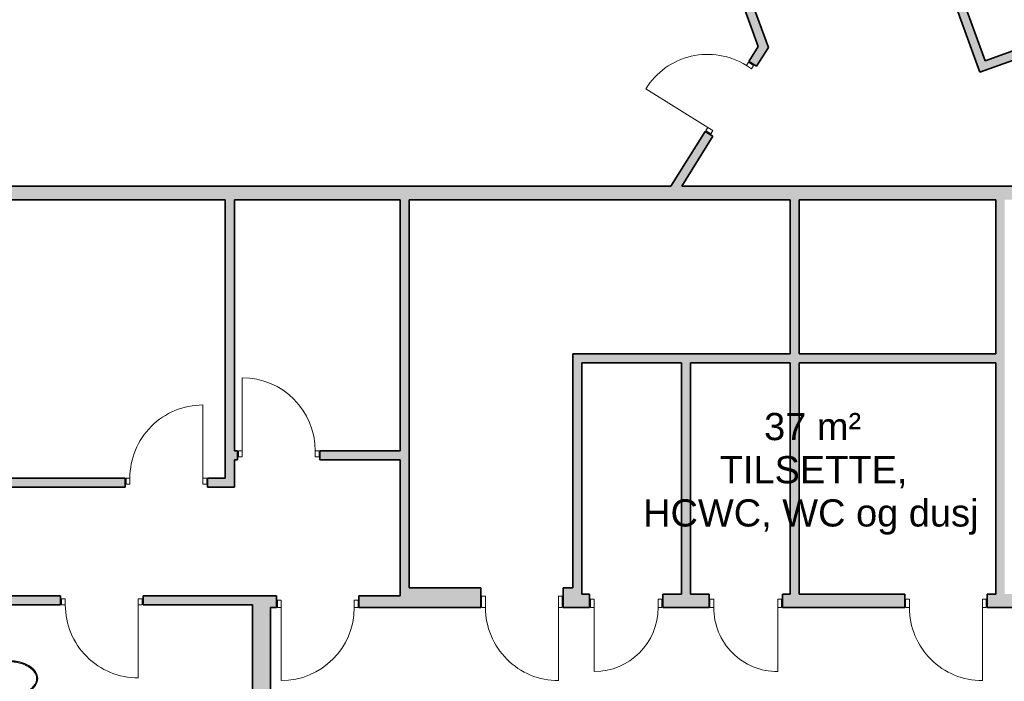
# Model space of a CAD drawing. Header units: millimetres. Extents: x -22273 to 76848, y -40640 to 35706.
# Tile 12 of 21: x 11432 to 22301, y 3287 to 10587. Entities that reach past the tile are written whole.
import ezdxf

# ---------------------------------------------------------------- set-up
doc = ezdxf.new("R2010")
doc.units = ezdxf.units.MM
for name, color, linetype, lineweight in [('A-DOOR', 31, 'Continuous', 9), ('A-WALL', 113, 'Continuous', 9), ('A-WALL-PATT', 111, 'Continuous', 9), ('G-ANNO-TEXT', 231, 'Continuous', 9), ('P-SANR-FIXT', 6, 'Continuous', 9)]:
    doc.layers.add(name, color=color, linetype=linetype, lineweight=lineweight)
doc.styles.add('Arial_3', font='arial.ttf', dxfattribs={"height": 300})

# ---------------------------------------------------------------- blocks, each defined once
blk = doc.blocks.new('Innerdør Slett _Diplomat_ - 9x21-505350-1_0 første etg_hele_anlegget_m_funksjoner_m_rom')
at = {"layer": 'A-DOOR', "color": 55}
for p, q in [((-350, 856), (-350, 50)), ((-392, 50), (-392, -17)), ((-350, 50), (-392, 50)), ((-350, 50), (-350, -17)), ((456, -17), (456, 50)), ((498, 50), (456, 50)), ((498, -17), (498, 50)), ((-392, -17), (-350, -17)), ((456, -17), (498, -17))]:
    blk.add_line(p, q, dxfattribs=at)
blk.add_arc((-350, 50), 806, 360, 90, dxfattribs=at)
blk = doc.blocks.new('Innerdør Slett _Diplomat_ - 9x21-505355-1_0 første etg_hele_anlegget_m_funksjoner_m_rom')
at = {"layer": 'A-DOOR', "color": 55}
for p, q in [((-392, 17), (-350, 17)), ((-392, -65), (-392, 17)), ((-350, -65), (-350, 17)), ((456, 17), (456, -65)), ((456, 17), (498, 17)), ((498, 17), (498, -65)), ((-350, -65), (-392, -65)), ((-350, -871), (-350, -65)), ((498, -65), (456, -65))]:
    blk.add_line(p, q, dxfattribs=at)
blk.add_arc((-350, -65), 806, 270, 0, dxfattribs=at)
blk = doc.blocks.new('Innerdør Slett _Diplomat_ - 9x21-505349-1_0 første etg_hele_anlegget_m_funksjoner_m_rom')
at = {"layer": 'A-DOOR', "color": 55}
for p, q in [((-392, 17), (-350, 17)), ((-392, -50), (-392, 17)), ((-350, -50), (-350, 17)), ((456, 17), (456, -50)), ((456, 17), (498, 17)), ((498, 17), (498, -50)), ((-350, -50), (-392, -50)), ((-350, -856), (-350, -50)), ((498, -50), (456, -50))]:
    blk.add_line(p, q, dxfattribs=at)
blk.add_arc((-350, -50), 806, 270, 0, dxfattribs=at)
blk = doc.blocks.new('Innerdør Slett _Diplomat_ - 8x21-505345-1_0 første etg_hele_anlegget_m_funksjoner_m_rom')
at = {"layer": 'A-DOOR', "color": 55}
for p, q in [((-342, 17), (-300, 17)), ((-342, -75), (-342, 17)), ((-300, -75), (-300, 17)), ((406, 17), (406, -75)), ((406, 17), (448, 17)), ((448, 17), (448, -75)), ((-300, -75), (-342, -75)), ((-300, -781), (-300, -75)), ((448, -75), (406, -75))]:
    blk.add_line(p, q, dxfattribs=at)
blk.add_arc((-300, -75), 706, 270, 0, dxfattribs=at)
blk = doc.blocks.new('Innerdør Slett _Diplomat_ - 8x21-505346-1_0 første etg_hele_anlegget_m_funksjoner_m_rom')
at = {"layer": 'A-DOOR', "color": 55}
for p, q in [((-300, 781), (-300, 75)), ((-342, 75), (-342, -17)), ((-300, 75), (-342, 75)), ((-300, 75), (-300, -17)), ((406, -17), (406, 75)), ((448, 75), (406, 75)), ((448, -17), (448, 75)), ((-342, -17), (-300, -17)), ((406, -17), (448, -17))]:
    blk.add_line(p, q, dxfattribs=at)
blk.add_arc((-300, 75), 706, 360, 90, dxfattribs=at)
blk = doc.blocks.new('Innerdør Slett _Diplomat_ - 9x21-505347-1_0 første etg_hele_anlegget_m_funksjoner_m_rom')
at = {"layer": 'A-DOOR', "color": 55}
for p, q in [((-350, 881), (-350, 75)), ((-392, 75), (-392, -17)), ((-350, 75), (-392, 75)), ((-350, 75), (-350, -17)), ((456, -17), (456, 75)), ((498, 75), (456, 75)), ((498, -17), (498, 75)), ((-392, -17), (-350, -17)), ((456, -17), (498, -17))]:
    blk.add_line(p, q, dxfattribs=at)
blk.add_arc((-350, 75), 806, 360, 90, dxfattribs=at)
blk = doc.blocks.new('Innerdør Slett _Diplomat_ - 9x21-571100-1_0 første etg_hele_anlegget_m_funksjoner_m_rom')
at = {"layer": 'A-DOOR', "color": 55}
for p, q in [((-350, 916), (-350, 110)), ((-392, 110), (-392, -17)), ((-350, 110), (-392, 110)), ((-350, 110), (-350, -17)), ((456, -17), (456, 110)), ((498, 110), (456, 110)), ((498, -17), (498, 110)), ((-392, -17), (-350, -17)), ((456, -17), (498, -17))]:
    blk.add_line(p, q, dxfattribs=at)
blk.add_arc((-350, 110), 806, 360, 90, dxfattribs=at)
blk = doc.blocks.new('Sanitærutstyr Toalett Gulvmontert - Type 1-571144-1_0 første etg_hele_anlegget_m_funksjoner_m_rom')
at = {"layer": 'P-SANR-FIXT', "color": 55}
for p, q in [((105, 473), (105, 332)), ((110, 473), (110, 373)), ((119, 473), (119, 373)), ((491, 373), (491, 473)), ((500, 373), (500, 473)), ((505, 332), (505, 473)), ((119, 373), (110, 373)), ((491, 373), (119, 373)), ((135, 348), (475, 348)), ((474, 342), (136, 342)), ((500, 373), (491, 373)), ((106, 312), (106, 173)), ((124, 173), (124, 293)), ((139, 293), (139, 173)), ((155, 324), (455, 324)), ((455, 309), (155, 309)), ((471, 173), (471, 293)), ((486, 293), (486, 173)), ((504, 173), (504, 312)), ((136, 143), (154, 143)), ((136, 143), (155, 143)), ((155, 143), (136, 143)), ((155, 143), (136, 143)), ((154, 143), (155, 143)), ((155, 157), (455, 157)), ((455, 143), (155, 143)), ((455, 143), (456, 143)), ((455, 143), (474, 143)), ((474, 143), (455, 143)), ((474, 143), (455, 143)), ((456, 143), (474, 143))]:
    blk.add_line(p, q, dxfattribs=at)
at = {"layer": 'P-SANR-FIXT', "color": 55, "flags": 128}
blk.add_lwpolyline([(505, 473), (501, 536), (490, 596), (471, 651), (446, 700), (416, 739), (382, 769), (344, 787), (305, 793), (266, 787), (228, 769), (194, 739), (164, 700), (139, 651), (120, 596), (109, 536), (105, 473)], dxfattribs=at)
at = {"layer": 'P-SANR-FIXT', "color": 55}
for centre, radius, start, end in [((135, 313), 35.1, 90, 148.7007), ((135, 313), 35.1, 117.1393, 139.8014), ((135, 313), 35.1, 90, 113.8684), ((475, 313), 35.1, 31.2993, 90), ((475, 313), 35.1, 66.1316, 90), ((475, 313), 35.1, 40.1986, 62.8607), ((155, 293), 16.1, 90, 180), ((305, 233), 20, 90, 270), ((305, 233), 17.5, 90, 270), ((305, 233), 17.1, 90, 270), ((305, 233), 20, 270, 90), ((305, 233), 17.5, 270, 90), ((305, 233), 17.1, 270, 90), ((455, 293), 16.1, 360, 90), ((155, 173), 16.1, 180, 270), ((455, 173), 16.1, 270, 360)]:
    blk.add_arc(centre, radius, start, end, dxfattribs=at)
for centre, major_axis, ratio, start_param, end_param in [((123, 293), (0, 21.9), 0.047565, 4.71239, 4.740157), ((155, 325), (21.9, 0), 0.047565, 4.684621, 4.712388), ((455, 325), (21.9, 0), 0.047565, 4.71239, 4.740157), ((487, 293), (0, 21.9), 0.047565, 1.543028, 1.570795), ((136, 158), (21.3, 0), 0.707107, 4.669146, 4.712369), ((136, 173), (29.4, 0), 0.998369, 4.662191, 4.712399), ((474, 158), (21.3, 0), 0.707107, 4.712409, 4.755631), ((474, 173), (29.4, 0), 0.998369, 4.712379, 4.762587)]:
    blk.add_ellipse(centre, major_axis=major_axis, ratio=ratio, start_param=start_param, end_param=end_param, dxfattribs=at)
for points in [[(500, 473), (500, 494), (497, 535), (486, 595), (468, 650), (443, 698), (413, 738), (379, 767), (343, 784), (305, 790), (267, 784), (231, 767), (197, 738), (167, 698), (142, 650), (124, 595), (113, 535), (110, 494), (110, 473)], [(491, 473), (491, 494), (488, 534), (477, 593), (459, 647), (435, 694), (406, 731), (374, 759), (340, 776), (305, 781), (270, 776), (236, 759), (204, 731), (175, 694), (151, 647), (133, 593), (122, 534), (119, 494), (119, 473)], [(135, 342), (130, 342), (120, 339), (109, 328), (106, 318), (106, 313)], [(504, 313), (504, 318), (501, 328), (490, 339), (480, 342), (475, 342)], [(109, 162), (109, 163), (108, 164), (108, 165)], [(499, 158), (497, 154), (490, 147), (480, 144), (475, 143)]]:
    blk.add_open_spline(points, degree=3, dxfattribs=at)
for points, knots in [([(107, 322), (107, 323), (107, 327), (107, 331), (107, 334)], [-0.6118664, -0.6118664, -0.6118664, -0.6118664, -0.5, -0.0208691, -0.0208691, -0.0208691, -0.0208691]), ([(503, 334), (503, 331), (503, 327), (503, 323), (503, 322)], [-0.9791309, -0.9791309, -0.9791309, -0.9791309, -0.5, -0.3881336, -0.3881336, -0.3881336, -0.3881336]), ([(124, 294), (124, 297), (126, 304), (131, 314), (141, 322), (150, 324), (154, 324)], [-1, -1, -1, -1, -0.785714, -0.571429, -0.285714, 0, 0, 0, 0]), ([(456, 324), (459, 324), (466, 323), (476, 317), (484, 307), (486, 298), (486, 294)], [-1, -1, -1, -1, -0.785714, -0.571429, -0.285714, 0, 0, 0, 0]), ([(106, 173), (106, 170), (107, 163), (112, 154), (122, 146), (131, 143), (135, 143)], [-1, -1, -1, -1, -0.785714, -0.571429, -0.285714, 0, 0, 0, 0]), ([(135, 143), (130, 144), (123, 146), (117, 151), (115, 152)], [-1, -1, -1, -1, -0.6666667, -0.5, -0.5, -0.5, -0.5]), ([(154, 143), (151, 143), (144, 144), (134, 150), (126, 160), (124, 169), (124, 173)], [-1, -1, -1, -1, -0.785714, -0.571429, -0.285714, 0, 0, 0, 0]), ([(486, 173), (486, 170), (484, 163), (479, 153), (469, 145), (460, 143), (456, 143)], [-1, -1, -1, -1, -0.785714, -0.571429, -0.285714, 0, 0, 0, 0]), ([(475, 143), (478, 143), (485, 145), (495, 150), (502, 160), (504, 169), (504, 173)], [-1, -1, -1, -1, -0.785714, -0.571429, -0.285714, 0, 0, 0, 0])]:
    blk.add_open_spline(points, degree=3, knots=knots, dxfattribs=at)

msp = doc.modelspace()

# ---------------------------------------------------------------- hatches: boundary and pattern name
at = {"layer": 'A-WALL-PATT'}
h = msp.add_hatch(color=9, dxfattribs=at)
h.paths.add_polyline_path([(19630, 10174), (19697, 10282), (19410, 11069), (19316, 11035), (19590, 10282)])
h.paths.add_polyline_path([(19005, 11890), (19099, 11924), (17473, 16391), (17345, 16451), (18930, 12097)])
for points in [[(21998, 10101), (22092, 10135), (21544, 11638), (21450, 11604), (21843, 10524)], [(22032, 10007), (22877, 10315), (22843, 10408), (21998, 10101)], [(13702, 5430), (13802, 5430), (13802, 8600), (13702, 8600), (13702, 5530)], [(15632, 4100), (15732, 4100), (15732, 8600), (15632, 8600), (15632, 4230)], [(20037, 4250), (20037, 8600), (19937, 8600), (19937, 4250)], [(22207, 4250), (22307, 4250), (22307, 8600), (22207, 8600), (22207, 6800)], [(17637, 4100), (17637, 6800), (17537, 6800), (17537, 4100)], [(18837, 4250), (18837, 6800), (18737, 6800), (18737, 4250)]]:
    msp.add_hatch(color=9, dxfattribs=at).paths.add_polyline_path(points)
h = msp.add_hatch(color=9, dxfattribs=at)
h.paths.add_polyline_path([(18622, 8750), (18740, 8750), (19084, 9302), (19000, 9355), (18740, 8939)])
h.paths.add_polyline_path([(19567, 10073), (19630, 10174), (19586, 10293), (19482, 10126), (19544, 10088)])
h = msp.add_hatch(color=9, dxfattribs=at)
h.paths.add_polyline_path([(23502, 8600), (23447, 8750), (8889, 8750), (8889, 8600), (23447, 8600)])
h.paths.add_polyline_path([(7979, 8600), (7979, 8750), (7866, 8750), (7866, 8600)])
h = msp.add_hatch(color=9, dxfattribs=at)
h.paths.add_polyline_path([(18837, 6800), (19937, 6800), (19937, 6900), (17537, 6900), (17537, 6800), (18737, 6800)])
h.paths.add_polyline_path([(21092, 6800), (22207, 6800), (22207, 6900), (20037, 6900), (20037, 6800)])
h = msp.add_hatch(color=9, dxfattribs=at)
h.paths.add_polyline_path([(14897, 5730), (15632, 5730), (15632, 5830), (14747, 5830), (14747, 5730)])
h.paths.add_polyline_path([(13802, 5730), (13837, 5730), (13837, 5830), (13802, 5830)])
h = msp.add_hatch(color=9, dxfattribs=at)
h.paths.add_polyline_path([(13507, 5430), (13702, 5430), (13702, 5530), (13507, 5530)])
h.paths.add_polyline_path([(10802, 5430), (12597, 5430), (12597, 5530), (8043, 5530), (8043, 5430), (8702, 5430)])
h = msp.add_hatch(color=9, dxfattribs=at)
h.paths.add_polyline_path([(16522, 4100), (16522, 4320), (15732, 4320), (15732, 4100)])
h.paths.add_polyline_path([(17537, 4100), (17537, 4320), (17432, 4320), (17432, 4100)])
h = msp.add_hatch(color=9, dxfattribs=at)
h.paths.add_polyline_path([(17722, 4100), (17722, 4250), (17637, 4250), (17637, 4100)])
h.paths.add_polyline_path([(24867, 4100), (24867, 4250), (22112, 4250), (22112, 4100), (24190, 4100)])
h.paths.add_polyline_path([(19937, 4100), (21202, 4100), (21202, 4250), (19852, 4250), (19852, 4100)])
h.paths.add_polyline_path([(18737, 4100), (19042, 4100), (19042, 4250), (18532, 4250), (18532, 4100)])
h = msp.add_hatch(color=9, dxfattribs=at)
h.paths.add_polyline_path([(13349, 4130), (14002, 4130), (14002, 4230), (12794, 4230), (12794, 4130)])
h.paths.add_polyline_path([(10946, 4130), (11884, 4130), (11884, 4230), (10946, 4230)])
h = msp.add_hatch(color=9, dxfattribs=at)
h.paths.add_polyline_path([(14202, -110), (14202, 590), (14002, 590), (14002, -110)])
h.paths.add_polyline_path([(14123, 2400), (14202, 2400), (14202, 4230), (14002, 4230), (14002, 2400)])
h = msp.add_hatch(color=9, dxfattribs=at)
h.paths.add_polyline_path([(15632, 4100), (15632, 4230), (15177, 4230), (15177, 4100)])
h.paths.add_polyline_path([(14202, 4100), (14267, 4100), (14267, 4230), (14202, 4230)])

# ---------------------------------------------------------------- linework, layer by layer
at = {"layer": 'A-WALL', "color": 8, "lineweight": 35}
for p, q in [((22092, 10135), (21544, 11638)), ((21450, 11604), (22032, 10007)), ((19316, 11035), (19586, 10293)), ((19697, 10282), (19477, 10886)), ((22092, 10135), (22843, 10408)), ((19586, 10293), (19482, 10126)), ((19567, 10073), (19697, 10282)), ((22032, 10007), (22877, 10315)), ((19482, 10126), (19567, 10073)), ((19000, 9355), (18622, 8750)), ((19084, 9302), (19000, 9355)), ((18740, 8750), (19084, 9302)), ((18622, 8750), (8889, 8750)), ((23447, 8750), (18740, 8750)), ((10902, 8600), (13702, 8600)), ((13702, 8600), (13702, 5530)), ((13802, 8600), (15632, 8600)), ((13802, 5830), (13802, 8600)), ((15632, 8600), (15632, 5830)), ((15732, 8600), (19937, 8600)), ((15732, 4320), (15732, 8600)), ((19937, 8600), (19937, 6900)), ((20037, 6900), (20037, 8600)), ((20037, 8600), (22207, 8600)), ((22207, 8600), (22207, 6900)), ((19937, 6900), (17537, 6900)), ((17537, 6900), (17537, 4320)), ((22207, 6900), (20037, 6900)), ((17637, 6800), (18737, 6800)), ((17637, 4250), (17637, 6800)), ((18737, 6800), (18737, 4250)), ((18837, 6800), (19937, 6800)), ((18837, 4250), (18837, 6800)), ((19937, 6800), (19937, 4250)), ((20037, 4250), (20037, 6800)), ((20037, 6800), (22207, 6800)), ((22207, 6800), (22207, 4250)), ((13837, 5830), (13802, 5830)), ((13837, 5730), (13837, 5830)), ((15632, 5830), (14747, 5830)), ((14747, 5830), (14747, 5730)), ((13802, 5430), (13802, 5730)), ((13802, 5730), (13837, 5730)), ((14747, 5730), (15632, 5730)), ((15632, 5730), (15632, 4230)), ((12597, 5530), (10902, 5530)), ((12597, 5430), (12597, 5530)), ((13702, 5530), (13507, 5530)), ((13507, 5530), (13507, 5430)), ((8043, 5430), (12597, 5430)), ((13507, 5430), (13802, 5430)), ((16522, 4320), (15732, 4320)), ((16522, 4100), (16522, 4320)), ((17537, 4320), (17432, 4320)), ((17432, 4320), (17432, 4100)), ((17722, 4250), (17637, 4250)), ((17722, 4100), (17722, 4250)), ((18737, 4250), (18532, 4250)), ((18532, 4250), (18532, 4100)), ((19042, 4250), (18837, 4250)), ((19042, 4100), (19042, 4250)), ((19937, 4250), (19852, 4250)), ((19852, 4250), (19852, 4100)), ((21202, 4250), (20037, 4250)), ((21202, 4100), (21202, 4250)), ((22207, 4250), (22112, 4250)), ((22112, 4250), (22112, 4100)), ((11884, 4230), (10946, 4230)), ((11884, 4130), (11884, 4230)), ((14267, 4230), (12794, 4230)), ((12794, 4230), (12794, 4130)), ((14267, 4100), (14267, 4230)), ((15632, 4230), (15177, 4230)), ((15177, 4230), (15177, 4100)), ((10946, 4130), (11884, 4130)), ((12794, 4130), (14002, 4130)), ((14002, 4130), (14002, 2860)), ((14202, 2400), (14202, 4100)), ((14202, 4100), (14267, 4100)), ((15177, 4100), (16522, 4100)), ((17432, 4100), (17722, 4100)), ((18532, 4100), (19042, 4100)), ((19852, 4100), (21202, 4100)), ((22112, 4100), (23052, 4100))]:
    msp.add_line(p, q, dxfattribs=at)

# ---------------------------------------------------------------- block references
at = {"layer": 'A-DOOR', "color": 55}
for name, p, rotation in [('Innerdør Slett _Diplomat_ - 9x21-505350-1_0 første etg_hele_anlegget_m_funksjoner_m_rom', (19255, 9669), 57.99999999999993), ('Innerdør Slett _Diplomat_ - 9x21-505349-1_0 første etg_hele_anlegget_m_funksjoner_m_rom', (13105, 5480), 180), ('Innerdør Slett _Diplomat_ - 9x21-505350-1_0 første etg_hele_anlegget_m_funksjoner_m_rom', (12392, 4180), 180), ('Innerdør Slett _Diplomat_ - 9x21-571100-1_0 første etg_hele_anlegget_m_funksjoner_m_rom', (17030, 4210), 180), ('Innerdør Slett _Diplomat_ - 8x21-505346-1_0 første etg_hele_anlegget_m_funksjoner_m_rom', (19500, 4175), 180), ('Innerdør Slett _Diplomat_ - 9x21-505347-1_0 første etg_hele_anlegget_m_funksjoner_m_rom', (21710, 4175), 180)]:
    msp.add_blockref(name, p, dxfattribs=dict(at, rotation=rotation))
for name, p in [('Innerdør Slett _Diplomat_ - 9x21-505350-1_0 første etg_hele_anlegget_m_funksjoner_m_rom', (14239, 5780)), ('Innerdør Slett _Diplomat_ - 9x21-505355-1_0 første etg_hele_anlegget_m_funksjoner_m_rom', (14669, 4165)), ('Innerdør Slett _Diplomat_ - 8x21-505345-1_0 første etg_hele_anlegget_m_funksjoner_m_rom', (18074, 4175))]:
    msp.add_blockref(name, p, dxfattribs=at)
at = {"layer": 'P-SANR-FIXT', "color": 55, "rotation": 269.9999999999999}
msp.add_blockref('Sanitærutstyr Toalett Gulvmontert - Type 1-571144-1_0 første etg_hele_anlegget_m_funksjoner_m_rom', (10839, 3622), dxfattribs=at)

# ---------------------------------------------------------------- texts
at = {"layer": 'G-ANNO-TEXT', "color": 7, "char_height": 300, "attachment_point": 1, "style": 'Arial_3'}
for s, insert, width in [('37 m²', (19650, 6248), 1330.8), ('TILSETTE, ', (19160, 5772), 2645.57), ('HCWC, WC og dusj', (18314, 5295), 4553.59)]:
    msp.add_mtext(s, dxfattribs=dict(at, insert=insert, width=width))

doc.saveas('drawing.dxf')
